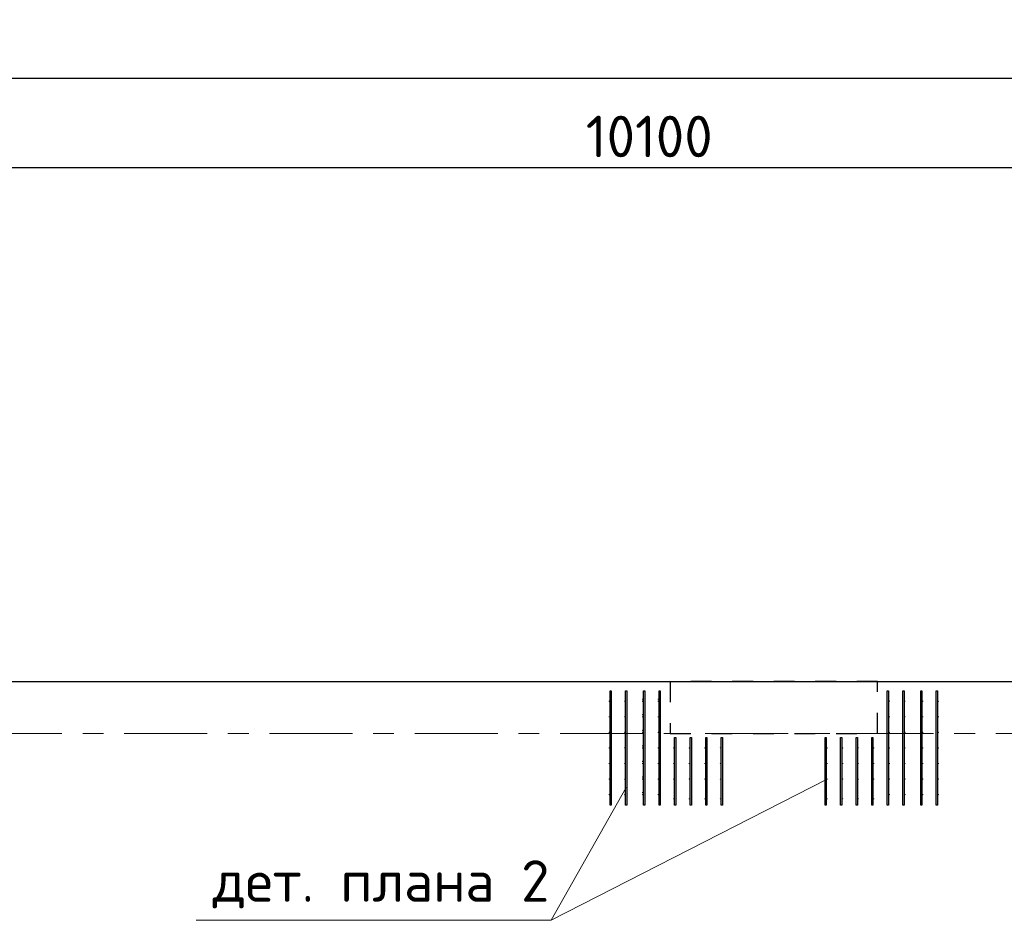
# Model space of a CAD drawing. Header units: metres. Extents: x -38 to 93, y -15 to 21.
# Tile 77 of 194: x 53.57 to 58.31, y 15.5 to 19.84. Entities that reach past the tile are written whole.
import ezdxf

# ---------------------------------------------------------------- set-up
doc = ezdxf.new("R2010")
doc.units = ezdxf.units.M
doc.header["$PDMODE"] = 65
for name, pattern in [('______11', [0.5, 0.4, -0.05, 0, -0.05]), ('______2', [0.0405, 0.03, -0.0105]), ('______5', [1.1, 0.8, -0.1, 0.1, -0.1])]:
    doc.linetypes.add(name, pattern=pattern)
for name, color, linetype, lineweight in [('XR$2$Осевая линия (1)', 7, '______5', 13), ('XR$2$Размерная линия (1)', 7, 'Continuous', 13), ('XR$4$Арматурный каркас 01', 4, 'Continuous', 35), ('XR$4$Перекрытие (1)', 7, 'Continuous', 35), ('XR$4$Текст_ общее_1', 7, 'Continuous', 13)]:
    doc.layers.add(name, color=color, linetype=linetype, lineweight=lineweight)
doc.layers.add('XR$6$Стена_ бетон несущ.', color=7, linetype='Continuous', lineweight=70, true_color=0xb4b496)
doc.styles.add('ISOCPEUR', font='txt')
doc.dimstyles.new('DIMSTYLE_3', dxfattribs={"dimtxt": 0.2, "dimasz": 0.2, "dimexe": 0, "dimexo": 0, "dimgap": 0.1, "dimtad": 2, "dimdec": 0, "dimlfac": 1000, "dimrnd": 5, "dimzin": 12, "dimdsep": 46, "dimtxsty": 'ISOCPEUR', "dimblk1": 'ALL_ML_STRICH', "dimblk2": 'ALL_ML_STRICH', "dimsah": 1, "dimcen": 0, "dimclrd": 7, "dimclre": 256, "dimclrt": 7, "dimadec": 0, "dimazin": 0, "dimtfac": 1, "dimtdec": 0, "dimtix": 1, "dimtmove": 2, "dimatfit": 3, "dimfxl": 0, "dimtzin": 0, "dimlwd": 0, "dimlwe": -3, "dimarcsym": 0})

# ---------------------------------------------------------------- blocks, each defined once
blk = doc.blocks.new('ALL_ML_STRICH')
at = {"color": 0, "linetype": 'ByBlock', "lineweight": -2}
for p, q in [((0, -0.5), (0, 0.5)), ((-0.3, -0.3), (0.3, 0.3)), ((-1, 0), (0.5, 0))]:
    blk.add_line(p, q, dxfattribs=at)
blk = doc.blocks.new('*D11')
at = {"layer": 'DEFPOINTS', "color": 7, "linetype": 'Continuous', "lineweight": 13, "transparency": 33554687}
for p in [(0.5, 19.5574), (0.5, 19.3768), (61.6, 17.1197)]:
    blk.add_point(p, dxfattribs=at)
at = {"layer": 'XR$2$Размерная линия (1)', "color": 9, "linetype": 'Continuous', "lineweight": -2, "true_color": 0xc7c7c7, "transparency": 33554687}
for p, q in [((0.5, 19.3568), (0.5, 19.5574)), ((61.6, 17.1397), (61.6, 19.5574))]:
    blk.add_line(p, q, dxfattribs=at)
at = {"layer": 'XR$2$Размерная линия (1)', "color": 7, "linetype": 'Continuous', "lineweight": -2, "transparency": 33554687}
blk.add_line((0.5, 19.5574), (61.6, 19.5574), dxfattribs=at)
at = {"layer": 'XR$2$Размерная линия (1)', "color": 7, "linetype": 'Continuous', "lineweight": 13, "transparency": 33554687, "xscale": 0.2, "yscale": 0.2, "zscale": 0.2, "rotation": 180}
blk.add_blockref('ALL_ML_STRICH', (0.5, 19.5574), dxfattribs=at)
at = {"layer": 'XR$2$Размерная линия (1)', "color": 7, "linetype": 'Continuous', "lineweight": 13, "transparency": 33554687, "xscale": 0.2, "yscale": 0.2, "zscale": 0.2}
blk.add_blockref('ALL_ML_STRICH', (61.6, 19.5574), dxfattribs=at)
at = {"layer": 'XR$2$Размерная линия (1)', "color": 7, "linetype": 'Continuous', "lineweight": 13, "transparency": 33554687, "insert": (31.1, 19.7074), "char_height": 0.2, "width": 1, "attachment_point": 5, "style": 'ISOCPEUR'}
blk.add_mtext('\\A1;{61100}', dxfattribs=at)
blk = doc.blocks.new('*D38')
at = {"layer": 'DEFPOINTS', "color": 7, "linetype": 'Continuous', "lineweight": 13, "transparency": 33554687}
for p in [(51.5, 19.1261), (61.6, 17.4912), (51.5, 17.3896)]:
    blk.add_point(p, dxfattribs=at)
at = {"layer": 'XR$2$Размерная линия (1)', "color": 9, "linetype": 'Continuous', "lineweight": -2, "true_color": 0xc7c7c7, "transparency": 33554687}
for p, q in [((51.5, 17.4096), (51.5, 19.1261)), ((61.6, 17.5112), (61.6, 19.1261))]:
    blk.add_line(p, q, dxfattribs=at)
at = {"layer": 'XR$2$Размерная линия (1)', "color": 7, "linetype": 'Continuous', "lineweight": -2, "transparency": 33554687}
blk.add_line((51.5, 19.1261), (61.6, 19.1261), dxfattribs=at)
at = {"layer": 'XR$2$Размерная линия (1)', "color": 7, "linetype": 'Continuous', "lineweight": 13, "transparency": 33554687, "xscale": 0.2, "yscale": 0.2, "zscale": 0.2, "rotation": 180}
blk.add_blockref('ALL_ML_STRICH', (51.5, 19.1261), dxfattribs=at)
at = {"layer": 'XR$2$Размерная линия (1)', "color": 7, "linetype": 'Continuous', "lineweight": 13, "transparency": 33554687, "xscale": 0.2, "yscale": 0.2, "zscale": 0.2}
blk.add_blockref('ALL_ML_STRICH', (61.6, 19.1261), dxfattribs=at)
at = {"layer": 'XR$2$Размерная линия (1)', "color": 7, "linetype": 'Continuous', "lineweight": 13, "transparency": 33554687, "insert": (56.6, 19.2761), "char_height": 0.2, "width": 1, "attachment_point": 5, "style": 'ISOCPEUR'}
blk.add_mtext('\\A1;{10100}', dxfattribs=at)

msp = doc.modelspace()

# ---------------------------------------------------------------- hatches: boundary and pattern name
at = {"layer": 'XR$4$Арматурный каркас 01', "linetype": 'Continuous', "lineweight": 50, "transparency": 33554687}
for points in [[(56.41, 16.5552), (56.4098, 16.5564), (56.4091, 16.5574), (56.4081, 16.558), (56.407, 16.5582), (56.4059, 16.558), (56.4049, 16.5574), (56.4042, 16.5564), (56.404, 16.5552), (56.4042, 16.5541), (56.4049, 16.5531), (56.4059, 16.5525), (56.407, 16.5522), (56.4081, 16.5525), (56.4091, 16.5531), (56.4098, 16.5541)], [(56.421, 16.5652), (56.4208, 16.5664), (56.4201, 16.5674), (56.4191, 16.568), (56.418, 16.5682), (56.4169, 16.568), (56.4159, 16.5674), (56.4152, 16.5664), (56.415, 16.5652), (56.4152, 16.5641), (56.4159, 16.5631), (56.4169, 16.5625), (56.418, 16.5622), (56.4191, 16.5625), (56.4201, 16.5631), (56.4208, 16.5641)], [(56.485, 16.5552), (56.4848, 16.5564), (56.4841, 16.5574), (56.4831, 16.558), (56.482, 16.5582), (56.4809, 16.558), (56.4799, 16.5574), (56.4792, 16.5564), (56.479, 16.5552), (56.4792, 16.5541), (56.4799, 16.5531), (56.4809, 16.5525), (56.482, 16.5522), (56.4831, 16.5525), (56.4841, 16.5531), (56.4848, 16.5541)], [(56.496, 16.5652), (56.4958, 16.5664), (56.4951, 16.5674), (56.4941, 16.568), (56.493, 16.5682), (56.4919, 16.568), (56.4909, 16.5674), (56.4902, 16.5664), (56.49, 16.5652), (56.4902, 16.5641), (56.4909, 16.5631), (56.4919, 16.5625), (56.493, 16.5622), (56.4941, 16.5625), (56.4951, 16.5631), (56.4958, 16.5641)], [(56.571, 16.5652), (56.5708, 16.5664), (56.5701, 16.5674), (56.5691, 16.568), (56.568, 16.5682), (56.5669, 16.568), (56.5659, 16.5674), (56.5652, 16.5664), (56.565, 16.5652), (56.5652, 16.5641), (56.5659, 16.5631), (56.5669, 16.5625), (56.568, 16.5622), (56.5691, 16.5625), (56.5701, 16.5631), (56.5708, 16.5641)], [(56.571, 16.5552), (56.5708, 16.5564), (56.5701, 16.5574), (56.5691, 16.558), (56.568, 16.5582), (56.5669, 16.558), (56.5659, 16.5574), (56.5652, 16.5564), (56.565, 16.5552), (56.5652, 16.5541), (56.5659, 16.5531), (56.5669, 16.5525), (56.568, 16.5522), (56.5691, 16.5525), (56.5701, 16.5531), (56.5708, 16.5541)], [(56.646, 16.5652), (56.6458, 16.5664), (56.6451, 16.5674), (56.6441, 16.568), (56.643, 16.5682), (56.6419, 16.568), (56.6409, 16.5674), (56.6402, 16.5664), (56.64, 16.5652), (56.6402, 16.5641), (56.6409, 16.5631), (56.6419, 16.5625), (56.643, 16.5622), (56.6441, 16.5625), (56.6451, 16.5631), (56.6458, 16.5641)], [(56.646, 16.5552), (56.6458, 16.5564), (56.6451, 16.5574), (56.6441, 16.558), (56.643, 16.5582), (56.6419, 16.558), (56.6409, 16.5574), (56.6402, 16.5564), (56.64, 16.5552), (56.6402, 16.5541), (56.6409, 16.5531), (56.6419, 16.5525), (56.643, 16.5522), (56.6441, 16.5525), (56.6451, 16.5531), (56.6458, 16.5541)], [(57.76, 16.5552), (57.7598, 16.5564), (57.7591, 16.5574), (57.7581, 16.558), (57.757, 16.5582), (57.7559, 16.558), (57.7549, 16.5574), (57.7542, 16.5564), (57.754, 16.5552), (57.7542, 16.5541), (57.7549, 16.5531), (57.7559, 16.5525), (57.757, 16.5522), (57.7581, 16.5525), (57.7591, 16.5531), (57.7598, 16.5541)], [(57.835, 16.5552), (57.8348, 16.5564), (57.8341, 16.5574), (57.8331, 16.558), (57.832, 16.5582), (57.8309, 16.558), (57.8299, 16.5574), (57.8292, 16.5564), (57.829, 16.5552), (57.8292, 16.5541), (57.8299, 16.5531), (57.8309, 16.5525), (57.832, 16.5522), (57.8331, 16.5525), (57.8341, 16.5531), (57.8348, 16.5541)], [(57.921, 16.5552), (57.9208, 16.5564), (57.9201, 16.5574), (57.9191, 16.558), (57.918, 16.5582), (57.9169, 16.558), (57.9159, 16.5574), (57.9152, 16.5564), (57.915, 16.5552), (57.9152, 16.5541), (57.9159, 16.5531), (57.9169, 16.5525), (57.918, 16.5522), (57.9191, 16.5525), (57.9201, 16.5531), (57.9208, 16.5541)], [(57.996, 16.5552), (57.9958, 16.5564), (57.9951, 16.5574), (57.9941, 16.558), (57.993, 16.5582), (57.9919, 16.558), (57.9909, 16.5574), (57.9902, 16.5564), (57.99, 16.5552), (57.9902, 16.5541), (57.9909, 16.5531), (57.9919, 16.5525), (57.993, 16.5522), (57.9941, 16.5525), (57.9951, 16.5531), (57.9958, 16.5541)], [(56.41, 16.4802), (56.4098, 16.4814), (56.4091, 16.4824), (56.4081, 16.483), (56.407, 16.4832), (56.4059, 16.483), (56.4049, 16.4824), (56.4042, 16.4814), (56.404, 16.4802), (56.4042, 16.4791), (56.4049, 16.4781), (56.4059, 16.4775), (56.407, 16.4772), (56.4081, 16.4775), (56.4091, 16.4781), (56.4098, 16.4791)], [(56.421, 16.4902), (56.4208, 16.4914), (56.4201, 16.4924), (56.4191, 16.493), (56.418, 16.4932), (56.4169, 16.493), (56.4159, 16.4924), (56.4152, 16.4914), (56.415, 16.4902), (56.4152, 16.4891), (56.4159, 16.4881), (56.4169, 16.4875), (56.418, 16.4872), (56.4191, 16.4875), (56.4201, 16.4881), (56.4208, 16.4891)], [(56.485, 16.4802), (56.4848, 16.4814), (56.4841, 16.4824), (56.4831, 16.483), (56.482, 16.4832), (56.4809, 16.483), (56.4799, 16.4824), (56.4792, 16.4814), (56.479, 16.4802), (56.4792, 16.4791), (56.4799, 16.4781), (56.4809, 16.4775), (56.482, 16.4772), (56.4831, 16.4775), (56.4841, 16.4781), (56.4848, 16.4791)], [(56.496, 16.4902), (56.4958, 16.4914), (56.4951, 16.4924), (56.4941, 16.493), (56.493, 16.4932), (56.4919, 16.493), (56.4909, 16.4924), (56.4902, 16.4914), (56.49, 16.4902), (56.4902, 16.4891), (56.4909, 16.4881), (56.4919, 16.4875), (56.493, 16.4872), (56.4941, 16.4875), (56.4951, 16.4881), (56.4958, 16.4891)], [(56.571, 16.4902), (56.5708, 16.4914), (56.5701, 16.4924), (56.5691, 16.493), (56.568, 16.4932), (56.5669, 16.493), (56.5659, 16.4924), (56.5652, 16.4914), (56.565, 16.4902), (56.5652, 16.4891), (56.5659, 16.4881), (56.5669, 16.4875), (56.568, 16.4872), (56.5691, 16.4875), (56.5701, 16.4881), (56.5708, 16.4891)], [(56.571, 16.4802), (56.5708, 16.4814), (56.5701, 16.4824), (56.5691, 16.483), (56.568, 16.4832), (56.5669, 16.483), (56.5659, 16.4824), (56.5652, 16.4814), (56.565, 16.4802), (56.5652, 16.4791), (56.5659, 16.4781), (56.5669, 16.4775), (56.568, 16.4772), (56.5691, 16.4775), (56.5701, 16.4781), (56.5708, 16.4791)], [(56.646, 16.4802), (56.6458, 16.4814), (56.6451, 16.4824), (56.6441, 16.483), (56.643, 16.4832), (56.6419, 16.483), (56.6409, 16.4824), (56.6402, 16.4814), (56.64, 16.4802), (56.6402, 16.4791), (56.6409, 16.4781), (56.6419, 16.4775), (56.643, 16.4772), (56.6441, 16.4775), (56.6451, 16.4781), (56.6458, 16.4791)], [(57.76, 16.4802), (57.7598, 16.4814), (57.7591, 16.4824), (57.7581, 16.483), (57.757, 16.4832), (57.7559, 16.483), (57.7549, 16.4824), (57.7542, 16.4814), (57.754, 16.4802), (57.7542, 16.4791), (57.7549, 16.4781), (57.7559, 16.4775), (57.757, 16.4772), (57.7581, 16.4775), (57.7591, 16.4781), (57.7598, 16.4791)], [(57.835, 16.4802), (57.8348, 16.4814), (57.8341, 16.4824), (57.8331, 16.483), (57.832, 16.4832), (57.8309, 16.483), (57.8299, 16.4824), (57.8292, 16.4814), (57.829, 16.4802), (57.8292, 16.4791), (57.8299, 16.4781), (57.8309, 16.4775), (57.832, 16.4772), (57.8331, 16.4775), (57.8341, 16.4781), (57.8348, 16.4791)], [(57.921, 16.4802), (57.9208, 16.4814), (57.9201, 16.4824), (57.9191, 16.483), (57.918, 16.4832), (57.9169, 16.483), (57.9159, 16.4824), (57.9152, 16.4814), (57.915, 16.4802), (57.9152, 16.4791), (57.9159, 16.4781), (57.9169, 16.4775), (57.918, 16.4772), (57.9191, 16.4775), (57.9201, 16.4781), (57.9208, 16.4791)], [(57.996, 16.4802), (57.9958, 16.4814), (57.9951, 16.4824), (57.9941, 16.483), (57.993, 16.4832), (57.9919, 16.483), (57.9909, 16.4824), (57.9902, 16.4814), (57.99, 16.4802), (57.9902, 16.4791), (57.9909, 16.4781), (57.9919, 16.4775), (57.993, 16.4772), (57.9941, 16.4775), (57.9951, 16.4781), (57.9958, 16.4791)], [(56.421, 16.4152), (56.4208, 16.4164), (56.4201, 16.4174), (56.4191, 16.418), (56.418, 16.4182), (56.4169, 16.418), (56.4159, 16.4174), (56.4152, 16.4164), (56.415, 16.4152), (56.4152, 16.4141), (56.4159, 16.4131), (56.4169, 16.4125), (56.418, 16.4122), (56.4191, 16.4125), (56.4201, 16.4131), (56.4208, 16.4141)], [(56.496, 16.4152), (56.4958, 16.4164), (56.4951, 16.4174), (56.4941, 16.418), (56.493, 16.4182), (56.4919, 16.418), (56.4909, 16.4174), (56.4902, 16.4164), (56.49, 16.4152), (56.4902, 16.4141), (56.4909, 16.4131), (56.4919, 16.4125), (56.493, 16.4122), (56.4941, 16.4125), (56.4951, 16.4131), (56.4958, 16.4141)], [(56.571, 16.4152), (56.5708, 16.4164), (56.5701, 16.4174), (56.5691, 16.418), (56.568, 16.4182), (56.5669, 16.418), (56.5659, 16.4174), (56.5652, 16.4164), (56.565, 16.4152), (56.5652, 16.4141), (56.5659, 16.4131), (56.5669, 16.4125), (56.568, 16.4122), (56.5691, 16.4125), (56.5701, 16.4131), (56.5708, 16.4141)], [(56.41, 16.4052), (56.4098, 16.4064), (56.4091, 16.4074), (56.4081, 16.408), (56.407, 16.4082), (56.4059, 16.408), (56.4049, 16.4074), (56.4042, 16.4064), (56.404, 16.4052), (56.4042, 16.4041), (56.4049, 16.4031), (56.4059, 16.4025), (56.407, 16.4022), (56.4081, 16.4025), (56.4091, 16.4031), (56.4098, 16.4041)], [(56.485, 16.4052), (56.4848, 16.4064), (56.4841, 16.4074), (56.4831, 16.408), (56.482, 16.4082), (56.4809, 16.408), (56.4799, 16.4074), (56.4792, 16.4064), (56.479, 16.4052), (56.4792, 16.4041), (56.4799, 16.4031), (56.4809, 16.4025), (56.482, 16.4022), (56.4831, 16.4025), (56.4841, 16.4031), (56.4848, 16.4041)], [(56.571, 16.4052), (56.5708, 16.4064), (56.5701, 16.4074), (56.5691, 16.408), (56.568, 16.4082), (56.5669, 16.408), (56.5659, 16.4074), (56.5652, 16.4064), (56.565, 16.4052), (56.5652, 16.4041), (56.5659, 16.4031), (56.5669, 16.4025), (56.568, 16.4022), (56.5691, 16.4025), (56.5701, 16.4031), (56.5708, 16.4041)], [(56.646, 16.4052), (56.6458, 16.4064), (56.6451, 16.4074), (56.6441, 16.408), (56.643, 16.4082), (56.6419, 16.408), (56.6409, 16.4074), (56.6402, 16.4064), (56.64, 16.4052), (56.6402, 16.4041), (56.6409, 16.4031), (56.6419, 16.4025), (56.643, 16.4022), (56.6441, 16.4025), (56.6451, 16.4031), (56.6458, 16.4041)], [(57.76, 16.4052), (57.7598, 16.4064), (57.7591, 16.4074), (57.7581, 16.408), (57.757, 16.4082), (57.7559, 16.408), (57.7549, 16.4074), (57.7542, 16.4064), (57.754, 16.4052), (57.7542, 16.4041), (57.7549, 16.4031), (57.7559, 16.4025), (57.757, 16.4022), (57.7581, 16.4025), (57.7591, 16.4031), (57.7598, 16.4041)], [(57.835, 16.4052), (57.8348, 16.4064), (57.8341, 16.4074), (57.8331, 16.408), (57.832, 16.4082), (57.8309, 16.408), (57.8299, 16.4074), (57.8292, 16.4064), (57.829, 16.4052), (57.8292, 16.4041), (57.8299, 16.4031), (57.8309, 16.4025), (57.832, 16.4022), (57.8331, 16.4025), (57.8341, 16.4031), (57.8348, 16.4041)], [(57.921, 16.4052), (57.9208, 16.4064), (57.9201, 16.4074), (57.9191, 16.408), (57.918, 16.4082), (57.9169, 16.408), (57.9159, 16.4074), (57.9152, 16.4064), (57.915, 16.4052), (57.9152, 16.4041), (57.9159, 16.4031), (57.9169, 16.4025), (57.918, 16.4022), (57.9191, 16.4025), (57.9201, 16.4031), (57.9208, 16.4041)], [(57.996, 16.4052), (57.9958, 16.4064), (57.9951, 16.4074), (57.9941, 16.408), (57.993, 16.4082), (57.9919, 16.408), (57.9909, 16.4074), (57.9902, 16.4064), (57.99, 16.4052), (57.9902, 16.4041), (57.9909, 16.4031), (57.9919, 16.4025), (57.993, 16.4022), (57.9941, 16.4025), (57.9951, 16.4031), (57.9958, 16.4041)], [(56.41, 16.3302), (56.4098, 16.3314), (56.4091, 16.3324), (56.4081, 16.333), (56.407, 16.3332), (56.4059, 16.333), (56.4049, 16.3324), (56.4042, 16.3314), (56.404, 16.3302), (56.4042, 16.3291), (56.4049, 16.3281), (56.4059, 16.3275), (56.407, 16.3272), (56.4081, 16.3275), (56.4091, 16.3281), (56.4098, 16.3291)], [(56.421, 16.3402), (56.4208, 16.3414), (56.4201, 16.3424), (56.4191, 16.343), (56.418, 16.3432), (56.4169, 16.343), (56.4159, 16.3424), (56.4152, 16.3414), (56.415, 16.3402), (56.4152, 16.3391), (56.4159, 16.3381), (56.4169, 16.3375), (56.418, 16.3372), (56.4191, 16.3375), (56.4201, 16.3381), (56.4208, 16.3391)], [(56.485, 16.3302), (56.4848, 16.3314), (56.4841, 16.3324), (56.4831, 16.333), (56.482, 16.3332), (56.4809, 16.333), (56.4799, 16.3324), (56.4792, 16.3314), (56.479, 16.3302), (56.4792, 16.3291), (56.4799, 16.3281), (56.4809, 16.3275), (56.482, 16.3272), (56.4831, 16.3275), (56.4841, 16.3281), (56.4848, 16.3291)], [(56.496, 16.3402), (56.4958, 16.3414), (56.4951, 16.3424), (56.4941, 16.343), (56.493, 16.3432), (56.4919, 16.343), (56.4909, 16.3424), (56.4902, 16.3414), (56.49, 16.3402), (56.4902, 16.3391), (56.4909, 16.3381), (56.4919, 16.3375), (56.493, 16.3372), (56.4941, 16.3375), (56.4951, 16.3381), (56.4958, 16.3391)], [(56.571, 16.3402), (56.5708, 16.3414), (56.5701, 16.3424), (56.5691, 16.343), (56.568, 16.3432), (56.5669, 16.343), (56.5659, 16.3424), (56.5652, 16.3414), (56.565, 16.3402), (56.5652, 16.3391), (56.5659, 16.3381), (56.5669, 16.3375), (56.568, 16.3372), (56.5691, 16.3375), (56.5701, 16.3381), (56.5708, 16.3391)], [(56.571, 16.3302), (56.5708, 16.3314), (56.5701, 16.3324), (56.5691, 16.333), (56.568, 16.3332), (56.5669, 16.333), (56.5659, 16.3324), (56.5652, 16.3314), (56.565, 16.3302), (56.5652, 16.3291), (56.5659, 16.3281), (56.5669, 16.3275), (56.568, 16.3272), (56.5691, 16.3275), (56.5701, 16.3281), (56.5708, 16.3291)], [(56.646, 16.3302), (56.6458, 16.3314), (56.6451, 16.3324), (56.6441, 16.333), (56.643, 16.3332), (56.6419, 16.333), (56.6409, 16.3324), (56.6402, 16.3314), (56.64, 16.3302), (56.6402, 16.3291), (56.6409, 16.3281), (56.6419, 16.3275), (56.643, 16.3272), (56.6441, 16.3275), (56.6451, 16.3281), (56.6458, 16.3291)], [(56.721, 16.3302), (56.7208, 16.3314), (56.7201, 16.3324), (56.7191, 16.333), (56.718, 16.3332), (56.7169, 16.333), (56.7159, 16.3324), (56.7152, 16.3314), (56.715, 16.3302), (56.7152, 16.3291), (56.7159, 16.3281), (56.7169, 16.3275), (56.718, 16.3272), (56.7191, 16.3275), (56.7201, 16.3281), (56.7208, 16.3291)], [(56.796, 16.3302), (56.7958, 16.3314), (56.7951, 16.3324), (56.7941, 16.333), (56.793, 16.3332), (56.7919, 16.333), (56.7909, 16.3324), (56.7902, 16.3314), (56.79, 16.3302), (56.7902, 16.3291), (56.7909, 16.3281), (56.7919, 16.3275), (56.793, 16.3272), (56.7941, 16.3275), (56.7951, 16.3281), (56.7958, 16.3291)], [(56.871, 16.3302), (56.8708, 16.3314), (56.8701, 16.3324), (56.8691, 16.333), (56.868, 16.3332), (56.8669, 16.333), (56.8659, 16.3324), (56.8652, 16.3314), (56.865, 16.3302), (56.8652, 16.3291), (56.8659, 16.3281), (56.8669, 16.3275), (56.868, 16.3272), (56.8691, 16.3275), (56.8701, 16.3281), (56.8708, 16.3291)], [(56.946, 16.3302), (56.9458, 16.3314), (56.9451, 16.3324), (56.9441, 16.333), (56.943, 16.3332), (56.9419, 16.333), (56.9409, 16.3324), (56.9402, 16.3314), (56.94, 16.3302), (56.9402, 16.3291), (56.9409, 16.3281), (56.9419, 16.3275), (56.943, 16.3272), (56.9441, 16.3275), (56.9451, 16.3281), (56.9458, 16.3291)], [(57.46, 16.3302), (57.4598, 16.3314), (57.4591, 16.3324), (57.4581, 16.333), (57.457, 16.3332), (57.4559, 16.333), (57.4549, 16.3324), (57.4542, 16.3314), (57.454, 16.3302), (57.4542, 16.3291), (57.4549, 16.3281), (57.4559, 16.3275), (57.457, 16.3272), (57.4581, 16.3275), (57.4591, 16.3281), (57.4598, 16.3291)], [(57.535, 16.3302), (57.5348, 16.3314), (57.5341, 16.3324), (57.5331, 16.333), (57.532, 16.3332), (57.5309, 16.333), (57.5299, 16.3324), (57.5292, 16.3314), (57.529, 16.3302), (57.5292, 16.3291), (57.5299, 16.3281), (57.5309, 16.3275), (57.532, 16.3272), (57.5331, 16.3275), (57.5341, 16.3281), (57.5348, 16.3291)], [(57.61, 16.3302), (57.6098, 16.3314), (57.6091, 16.3324), (57.6081, 16.333), (57.607, 16.3332), (57.6059, 16.333), (57.6049, 16.3324), (57.6042, 16.3314), (57.604, 16.3302), (57.6042, 16.3291), (57.6049, 16.3281), (57.6059, 16.3275), (57.607, 16.3272), (57.6081, 16.3275), (57.6091, 16.3281), (57.6098, 16.3291)], [(57.685, 16.3302), (57.6848, 16.3314), (57.6841, 16.3324), (57.6831, 16.333), (57.682, 16.3332), (57.6809, 16.333), (57.6799, 16.3324), (57.6792, 16.3314), (57.679, 16.3302), (57.6792, 16.3291), (57.6799, 16.3281), (57.6809, 16.3275), (57.682, 16.3272), (57.6831, 16.3275), (57.6841, 16.3281), (57.6848, 16.3291)], [(57.76, 16.3302), (57.7598, 16.3314), (57.7591, 16.3324), (57.7581, 16.333), (57.757, 16.3332), (57.7559, 16.333), (57.7549, 16.3324), (57.7542, 16.3314), (57.754, 16.3302), (57.7542, 16.3291), (57.7549, 16.3281), (57.7559, 16.3275), (57.757, 16.3272), (57.7581, 16.3275), (57.7591, 16.3281), (57.7598, 16.3291)], [(57.835, 16.3302), (57.8348, 16.3314), (57.8341, 16.3324), (57.8331, 16.333), (57.832, 16.3332), (57.8309, 16.333), (57.8299, 16.3324), (57.8292, 16.3314), (57.829, 16.3302), (57.8292, 16.3291), (57.8299, 16.3281), (57.8309, 16.3275), (57.832, 16.3272), (57.8331, 16.3275), (57.8341, 16.3281), (57.8348, 16.3291)], [(57.921, 16.3302), (57.9208, 16.3314), (57.9201, 16.3324), (57.9191, 16.333), (57.918, 16.3332), (57.9169, 16.333), (57.9159, 16.3324), (57.9152, 16.3314), (57.915, 16.3302), (57.9152, 16.3291), (57.9159, 16.3281), (57.9169, 16.3275), (57.918, 16.3272), (57.9191, 16.3275), (57.9201, 16.3281), (57.9208, 16.3291)], [(57.996, 16.3302), (57.9958, 16.3314), (57.9951, 16.3324), (57.9941, 16.333), (57.993, 16.3332), (57.9919, 16.333), (57.9909, 16.3324), (57.9902, 16.3314), (57.99, 16.3302), (57.9902, 16.3291), (57.9909, 16.3281), (57.9919, 16.3275), (57.993, 16.3272), (57.9941, 16.3275), (57.9951, 16.3281), (57.9958, 16.3291)], [(56.41, 16.2552), (56.4098, 16.2564), (56.4091, 16.2574), (56.4081, 16.258), (56.407, 16.2582), (56.4059, 16.258), (56.4049, 16.2574), (56.4042, 16.2564), (56.404, 16.2552), (56.4042, 16.2541), (56.4049, 16.2531), (56.4059, 16.2525), (56.407, 16.2522), (56.4081, 16.2525), (56.4091, 16.2531), (56.4098, 16.2541)], [(56.421, 16.2652), (56.4208, 16.2664), (56.4201, 16.2674), (56.4191, 16.268), (56.418, 16.2682), (56.4169, 16.268), (56.4159, 16.2674), (56.4152, 16.2664), (56.415, 16.2652), (56.4152, 16.2641), (56.4159, 16.2631), (56.4169, 16.2625), (56.418, 16.2622), (56.4191, 16.2625), (56.4201, 16.2631), (56.4208, 16.2641)], [(56.485, 16.2552), (56.4848, 16.2564), (56.4841, 16.2574), (56.4831, 16.258), (56.482, 16.2582), (56.4809, 16.258), (56.4799, 16.2574), (56.4792, 16.2564), (56.479, 16.2552), (56.4792, 16.2541), (56.4799, 16.2531), (56.4809, 16.2525), (56.482, 16.2522), (56.4831, 16.2525), (56.4841, 16.2531), (56.4848, 16.2541)], [(56.496, 16.2652), (56.4958, 16.2664), (56.4951, 16.2674), (56.4941, 16.268), (56.493, 16.2682), (56.4919, 16.268), (56.4909, 16.2674), (56.4902, 16.2664), (56.49, 16.2652), (56.4902, 16.2641), (56.4909, 16.2631), (56.4919, 16.2625), (56.493, 16.2622), (56.4941, 16.2625), (56.4951, 16.2631), (56.4958, 16.2641)], [(56.571, 16.2652), (56.5708, 16.2664), (56.5701, 16.2674), (56.5691, 16.268), (56.568, 16.2682), (56.5669, 16.268), (56.5659, 16.2674), (56.5652, 16.2664), (56.565, 16.2652), (56.5652, 16.2641), (56.5659, 16.2631), (56.5669, 16.2625), (56.568, 16.2622), (56.5691, 16.2625), (56.5701, 16.2631), (56.5708, 16.2641)], [(56.571, 16.2552), (56.5708, 16.2564), (56.5701, 16.2574), (56.5691, 16.258), (56.568, 16.2582), (56.5669, 16.258), (56.5659, 16.2574), (56.5652, 16.2564), (56.565, 16.2552), (56.5652, 16.2541), (56.5659, 16.2531), (56.5669, 16.2525), (56.568, 16.2522), (56.5691, 16.2525), (56.5701, 16.2531), (56.5708, 16.2541)], [(56.646, 16.2552), (56.6458, 16.2564), (56.6451, 16.2574), (56.6441, 16.258), (56.643, 16.2582), (56.6419, 16.258), (56.6409, 16.2574), (56.6402, 16.2564), (56.64, 16.2552), (56.6402, 16.2541), (56.6409, 16.2531), (56.6419, 16.2525), (56.643, 16.2522), (56.6441, 16.2525), (56.6451, 16.2531), (56.6458, 16.2541)], [(56.721, 16.2552), (56.7208, 16.2564), (56.7201, 16.2574), (56.7191, 16.258), (56.718, 16.2582), (56.7169, 16.258), (56.7159, 16.2574), (56.7152, 16.2564), (56.715, 16.2552), (56.7152, 16.2541), (56.7159, 16.2531), (56.7169, 16.2525), (56.718, 16.2522), (56.7191, 16.2525), (56.7201, 16.2531), (56.7208, 16.2541)], [(56.796, 16.2552), (56.7958, 16.2564), (56.7951, 16.2574), (56.7941, 16.258), (56.793, 16.2582), (56.7919, 16.258), (56.7909, 16.2574), (56.7902, 16.2564), (56.79, 16.2552), (56.7902, 16.2541), (56.7909, 16.2531), (56.7919, 16.2525), (56.793, 16.2522), (56.7941, 16.2525), (56.7951, 16.2531), (56.7958, 16.2541)], [(56.871, 16.2552), (56.8708, 16.2564), (56.8701, 16.2574), (56.8691, 16.258), (56.868, 16.2582), (56.8669, 16.258), (56.8659, 16.2574), (56.8652, 16.2564), (56.865, 16.2552), (56.8652, 16.2541), (56.8659, 16.2531), (56.8669, 16.2525), (56.868, 16.2522), (56.8691, 16.2525), (56.8701, 16.2531), (56.8708, 16.2541)], [(56.946, 16.2552), (56.9458, 16.2564), (56.9451, 16.2574), (56.9441, 16.258), (56.943, 16.2582), (56.9419, 16.258), (56.9409, 16.2574), (56.9402, 16.2564), (56.94, 16.2552), (56.9402, 16.2541), (56.9409, 16.2531), (56.9419, 16.2525), (56.943, 16.2522), (56.9441, 16.2525), (56.9451, 16.2531), (56.9458, 16.2541)], [(57.46, 16.2552), (57.4598, 16.2564), (57.4591, 16.2574), (57.4581, 16.258), (57.457, 16.2582), (57.4559, 16.258), (57.4549, 16.2574), (57.4542, 16.2564), (57.454, 16.2552), (57.4542, 16.2541), (57.4549, 16.2531), (57.4559, 16.2525), (57.457, 16.2522), (57.4581, 16.2525), (57.4591, 16.2531), (57.4598, 16.2541)], [(57.535, 16.2552), (57.5348, 16.2564), (57.5341, 16.2574), (57.5331, 16.258), (57.532, 16.2582), (57.5309, 16.258), (57.5299, 16.2574), (57.5292, 16.2564), (57.529, 16.2552), (57.5292, 16.2541), (57.5299, 16.2531), (57.5309, 16.2525), (57.532, 16.2522), (57.5331, 16.2525), (57.5341, 16.2531), (57.5348, 16.2541)], [(57.61, 16.2552), (57.6098, 16.2564), (57.6091, 16.2574), (57.6081, 16.258), (57.607, 16.2582), (57.6059, 16.258), (57.6049, 16.2574), (57.6042, 16.2564), (57.604, 16.2552), (57.6042, 16.2541), (57.6049, 16.2531), (57.6059, 16.2525), (57.607, 16.2522), (57.6081, 16.2525), (57.6091, 16.2531), (57.6098, 16.2541)], [(57.685, 16.2552), (57.6848, 16.2564), (57.6841, 16.2574), (57.6831, 16.258), (57.682, 16.2582), (57.6809, 16.258), (57.6799, 16.2574), (57.6792, 16.2564), (57.679, 16.2552), (57.6792, 16.2541), (57.6799, 16.2531), (57.6809, 16.2525), (57.682, 16.2522), (57.6831, 16.2525), (57.6841, 16.2531), (57.6848, 16.2541)], [(57.76, 16.2552), (57.7598, 16.2564), (57.7591, 16.2574), (57.7581, 16.258), (57.757, 16.2582), (57.7559, 16.258), (57.7549, 16.2574), (57.7542, 16.2564), (57.754, 16.2552), (57.7542, 16.2541), (57.7549, 16.2531), (57.7559, 16.2525), (57.757, 16.2522), (57.7581, 16.2525), (57.7591, 16.2531), (57.7598, 16.2541)], [(57.835, 16.2552), (57.8348, 16.2564), (57.8341, 16.2574), (57.8331, 16.258), (57.832, 16.2582), (57.8309, 16.258), (57.8299, 16.2574), (57.8292, 16.2564), (57.829, 16.2552), (57.8292, 16.2541), (57.8299, 16.2531), (57.8309, 16.2525), (57.832, 16.2522), (57.8331, 16.2525), (57.8341, 16.2531), (57.8348, 16.2541)], [(57.921, 16.2552), (57.9208, 16.2564), (57.9201, 16.2574), (57.9191, 16.258), (57.918, 16.2582), (57.9169, 16.258), (57.9159, 16.2574), (57.9152, 16.2564), (57.915, 16.2552), (57.9152, 16.2541), (57.9159, 16.2531), (57.9169, 16.2525), (57.918, 16.2522), (57.9191, 16.2525), (57.9201, 16.2531), (57.9208, 16.2541)], [(57.996, 16.2552), (57.9958, 16.2564), (57.9951, 16.2574), (57.9941, 16.258), (57.993, 16.2582), (57.9919, 16.258), (57.9909, 16.2574), (57.9902, 16.2564), (57.99, 16.2552), (57.9902, 16.2541), (57.9909, 16.2531), (57.9919, 16.2525), (57.993, 16.2522), (57.9941, 16.2525), (57.9951, 16.2531), (57.9958, 16.2541)], [(56.41, 16.1802), (56.4098, 16.1814), (56.4091, 16.1824), (56.4081, 16.183), (56.407, 16.1832), (56.4059, 16.183), (56.4049, 16.1824), (56.4042, 16.1814), (56.404, 16.1802), (56.4042, 16.1791), (56.4049, 16.1781), (56.4059, 16.1775), (56.407, 16.1772), (56.4081, 16.1775), (56.4091, 16.1781), (56.4098, 16.1791)], [(56.421, 16.1902), (56.4208, 16.1914), (56.4201, 16.1924), (56.4191, 16.193), (56.418, 16.1932), (56.4169, 16.193), (56.4159, 16.1924), (56.4152, 16.1914), (56.415, 16.1902), (56.4152, 16.1891), (56.4159, 16.1881), (56.4169, 16.1875), (56.418, 16.1872), (56.4191, 16.1875), (56.4201, 16.1881), (56.4208, 16.1891)], [(56.485, 16.1802), (56.4848, 16.1814), (56.4841, 16.1824), (56.4831, 16.183), (56.482, 16.1832), (56.4809, 16.183), (56.4799, 16.1824), (56.4792, 16.1814), (56.479, 16.1802), (56.4792, 16.1791), (56.4799, 16.1781), (56.4809, 16.1775), (56.482, 16.1772), (56.4831, 16.1775), (56.4841, 16.1781), (56.4848, 16.1791)], [(56.496, 16.1902), (56.4958, 16.1914), (56.4951, 16.1924), (56.4941, 16.193), (56.493, 16.1932), (56.4919, 16.193), (56.4909, 16.1924), (56.4902, 16.1914), (56.49, 16.1902), (56.4902, 16.1891), (56.4909, 16.1881), (56.4919, 16.1875), (56.493, 16.1872), (56.4941, 16.1875), (56.4951, 16.1881), (56.4958, 16.1891)], [(56.571, 16.1902), (56.5708, 16.1914), (56.5701, 16.1924), (56.5691, 16.193), (56.568, 16.1932), (56.5669, 16.193), (56.5659, 16.1924), (56.5652, 16.1914), (56.565, 16.1902), (56.5652, 16.1891), (56.5659, 16.1881), (56.5669, 16.1875), (56.568, 16.1872), (56.5691, 16.1875), (56.5701, 16.1881), (56.5708, 16.1891)], [(56.571, 16.1802), (56.5708, 16.1814), (56.5701, 16.1824), (56.5691, 16.183), (56.568, 16.1832), (56.5669, 16.183), (56.5659, 16.1824), (56.5652, 16.1814), (56.565, 16.1802), (56.5652, 16.1791), (56.5659, 16.1781), (56.5669, 16.1775), (56.568, 16.1772), (56.5691, 16.1775), (56.5701, 16.1781), (56.5708, 16.1791)], [(56.646, 16.1802), (56.6458, 16.1814), (56.6451, 16.1824), (56.6441, 16.183), (56.643, 16.1832), (56.6419, 16.183), (56.6409, 16.1824), (56.6402, 16.1814), (56.64, 16.1802), (56.6402, 16.1791), (56.6409, 16.1781), (56.6419, 16.1775), (56.643, 16.1772), (56.6441, 16.1775), (56.6451, 16.1781), (56.6458, 16.1791)], [(56.721, 16.1802), (56.7208, 16.1814), (56.7201, 16.1824), (56.7191, 16.183), (56.718, 16.1832), (56.7169, 16.183), (56.7159, 16.1824), (56.7152, 16.1814), (56.715, 16.1802), (56.7152, 16.1791), (56.7159, 16.1781), (56.7169, 16.1775), (56.718, 16.1772), (56.7191, 16.1775), (56.7201, 16.1781), (56.7208, 16.1791)], [(56.796, 16.1802), (56.7958, 16.1814), (56.7951, 16.1824), (56.7941, 16.183), (56.793, 16.1832), (56.7919, 16.183), (56.7909, 16.1824), (56.7902, 16.1814), (56.79, 16.1802), (56.7902, 16.1791), (56.7909, 16.1781), (56.7919, 16.1775), (56.793, 16.1772), (56.7941, 16.1775), (56.7951, 16.1781), (56.7958, 16.1791)], [(56.871, 16.1802), (56.8708, 16.1814), (56.8701, 16.1824), (56.8691, 16.183), (56.868, 16.1832), (56.8669, 16.183), (56.8659, 16.1824), (56.8652, 16.1814), (56.865, 16.1802), (56.8652, 16.1791), (56.8659, 16.1781), (56.8669, 16.1775), (56.868, 16.1772), (56.8691, 16.1775), (56.8701, 16.1781), (56.8708, 16.1791)], [(56.946, 16.1802), (56.9458, 16.1814), (56.9451, 16.1824), (56.9441, 16.183), (56.943, 16.1832), (56.9419, 16.183), (56.9409, 16.1824), (56.9402, 16.1814), (56.94, 16.1802), (56.9402, 16.1791), (56.9409, 16.1781), (56.9419, 16.1775), (56.943, 16.1772), (56.9441, 16.1775), (56.9451, 16.1781), (56.9458, 16.1791)], [(57.46, 16.1802), (57.4598, 16.1814), (57.4591, 16.1824), (57.4581, 16.183), (57.457, 16.1832), (57.4559, 16.183), (57.4549, 16.1824), (57.4542, 16.1814), (57.454, 16.1802), (57.4542, 16.1791), (57.4549, 16.1781), (57.4559, 16.1775), (57.457, 16.1772), (57.4581, 16.1775), (57.4591, 16.1781), (57.4598, 16.1791)], [(57.535, 16.1802), (57.5348, 16.1814), (57.5341, 16.1824), (57.5331, 16.183), (57.532, 16.1832), (57.5309, 16.183), (57.5299, 16.1824), (57.5292, 16.1814), (57.529, 16.1802), (57.5292, 16.1791), (57.5299, 16.1781), (57.5309, 16.1775), (57.532, 16.1772), (57.5331, 16.1775), (57.5341, 16.1781), (57.5348, 16.1791)], [(57.61, 16.1802), (57.6098, 16.1814), (57.6091, 16.1824), (57.6081, 16.183), (57.607, 16.1832), (57.6059, 16.183), (57.6049, 16.1824), (57.6042, 16.1814), (57.604, 16.1802), (57.6042, 16.1791), (57.6049, 16.1781), (57.6059, 16.1775), (57.607, 16.1772), (57.6081, 16.1775), (57.6091, 16.1781), (57.6098, 16.1791)], [(57.685, 16.1802), (57.6848, 16.1814), (57.6841, 16.1824), (57.6831, 16.183), (57.682, 16.1832), (57.6809, 16.183), (57.6799, 16.1824), (57.6792, 16.1814), (57.679, 16.1802), (57.6792, 16.1791), (57.6799, 16.1781), (57.6809, 16.1775), (57.682, 16.1772), (57.6831, 16.1775), (57.6841, 16.1781), (57.6848, 16.1791)], [(57.76, 16.1802), (57.7598, 16.1814), (57.7591, 16.1824), (57.7581, 16.183), (57.757, 16.1832), (57.7559, 16.183), (57.7549, 16.1824), (57.7542, 16.1814), (57.754, 16.1802), (57.7542, 16.1791), (57.7549, 16.1781), (57.7559, 16.1775), (57.757, 16.1772), (57.7581, 16.1775), (57.7591, 16.1781), (57.7598, 16.1791)], [(57.835, 16.1802), (57.8348, 16.1814), (57.8341, 16.1824), (57.8331, 16.183), (57.832, 16.1832), (57.8309, 16.183), (57.8299, 16.1824), (57.8292, 16.1814), (57.829, 16.1802), (57.8292, 16.1791), (57.8299, 16.1781), (57.8309, 16.1775), (57.832, 16.1772), (57.8331, 16.1775), (57.8341, 16.1781), (57.8348, 16.1791)], [(57.921, 16.1802), (57.9208, 16.1814), (57.9201, 16.1824), (57.9191, 16.183), (57.918, 16.1832), (57.9169, 16.183), (57.9159, 16.1824), (57.9152, 16.1814), (57.915, 16.1802), (57.9152, 16.1791), (57.9159, 16.1781), (57.9169, 16.1775), (57.918, 16.1772), (57.9191, 16.1775), (57.9201, 16.1781), (57.9208, 16.1791)], [(57.996, 16.1802), (57.9958, 16.1814), (57.9951, 16.1824), (57.9941, 16.183), (57.993, 16.1832), (57.9919, 16.183), (57.9909, 16.1824), (57.9902, 16.1814), (57.99, 16.1802), (57.9902, 16.1791), (57.9909, 16.1781), (57.9919, 16.1775), (57.993, 16.1772), (57.9941, 16.1775), (57.9951, 16.1781), (57.9958, 16.1791)], [(56.41, 16.1052), (56.4098, 16.1064), (56.4091, 16.1074), (56.4081, 16.108), (56.407, 16.1082), (56.4059, 16.108), (56.4049, 16.1074), (56.4042, 16.1064), (56.404, 16.1052), (56.4042, 16.1041), (56.4049, 16.1031), (56.4059, 16.1025), (56.407, 16.1022), (56.4081, 16.1025), (56.4091, 16.1031), (56.4098, 16.1041)], [(56.421, 16.1152), (56.4208, 16.1164), (56.4201, 16.1174), (56.4191, 16.118), (56.418, 16.1182), (56.4169, 16.118), (56.4159, 16.1174), (56.4152, 16.1164), (56.415, 16.1152), (56.4152, 16.1141), (56.4159, 16.1131), (56.4169, 16.1125), (56.418, 16.1122), (56.4191, 16.1125), (56.4201, 16.1131), (56.4208, 16.1141)], [(56.485, 16.1052), (56.4848, 16.1064), (56.4841, 16.1074), (56.4831, 16.108), (56.482, 16.1082), (56.4809, 16.108), (56.4799, 16.1074), (56.4792, 16.1064), (56.479, 16.1052), (56.4792, 16.1041), (56.4799, 16.1031), (56.4809, 16.1025), (56.482, 16.1022), (56.4831, 16.1025), (56.4841, 16.1031), (56.4848, 16.1041)], [(56.496, 16.1152), (56.4958, 16.1164), (56.4951, 16.1174), (56.4941, 16.118), (56.493, 16.1182), (56.4919, 16.118), (56.4909, 16.1174), (56.4902, 16.1164), (56.49, 16.1152), (56.4902, 16.1141), (56.4909, 16.1131), (56.4919, 16.1125), (56.493, 16.1122), (56.4941, 16.1125), (56.4951, 16.1131), (56.4958, 16.1141)], [(56.571, 16.1152), (56.5708, 16.1164), (56.5701, 16.1174), (56.5691, 16.118), (56.568, 16.1182), (56.5669, 16.118), (56.5659, 16.1174), (56.5652, 16.1164), (56.565, 16.1152), (56.5652, 16.1141), (56.5659, 16.1131), (56.5669, 16.1125), (56.568, 16.1122), (56.5691, 16.1125), (56.5701, 16.1131), (56.5708, 16.1141)], [(56.571, 16.1052), (56.5708, 16.1064), (56.5701, 16.1074), (56.5691, 16.108), (56.568, 16.1082), (56.5669, 16.108), (56.5659, 16.1074), (56.5652, 16.1064), (56.565, 16.1052), (56.5652, 16.1041), (56.5659, 16.1031), (56.5669, 16.1025), (56.568, 16.1022), (56.5691, 16.1025), (56.5701, 16.1031), (56.5708, 16.1041)], [(56.646, 16.1052), (56.6458, 16.1064), (56.6451, 16.1074), (56.6441, 16.108), (56.643, 16.1082), (56.6419, 16.108), (56.6409, 16.1074), (56.6402, 16.1064), (56.64, 16.1052), (56.6402, 16.1041), (56.6409, 16.1031), (56.6419, 16.1025), (56.643, 16.1022), (56.6441, 16.1025), (56.6451, 16.1031), (56.6458, 16.1041)], [(56.721, 16.0852), (56.7208, 16.0864), (56.7201, 16.0874), (56.7191, 16.088), (56.718, 16.0882), (56.7169, 16.088), (56.7159, 16.0874), (56.7152, 16.0864), (56.715, 16.0852), (56.7152, 16.0841), (56.7159, 16.0831), (56.7169, 16.0825), (56.718, 16.0822), (56.7191, 16.0825), (56.7201, 16.0831), (56.7208, 16.0841)], [(56.796, 16.0852), (56.7958, 16.0864), (56.7951, 16.0874), (56.7941, 16.088), (56.793, 16.0882), (56.7919, 16.088), (56.7909, 16.0874), (56.7902, 16.0864), (56.79, 16.0852), (56.7902, 16.0841), (56.7909, 16.0831), (56.7919, 16.0825), (56.793, 16.0822), (56.7941, 16.0825), (56.7951, 16.0831), (56.7958, 16.0841)], [(56.871, 16.0852), (56.8708, 16.0864), (56.8701, 16.0874), (56.8691, 16.088), (56.868, 16.0882), (56.8669, 16.088), (56.8659, 16.0874), (56.8652, 16.0864), (56.865, 16.0852), (56.8652, 16.0841), (56.8659, 16.0831), (56.8669, 16.0825), (56.868, 16.0822), (56.8691, 16.0825), (56.8701, 16.0831), (56.8708, 16.0841)], [(56.946, 16.0852), (56.9458, 16.0864), (56.9451, 16.0874), (56.9441, 16.088), (56.943, 16.0882), (56.9419, 16.088), (56.9409, 16.0874), (56.9402, 16.0864), (56.94, 16.0852), (56.9402, 16.0841), (56.9409, 16.0831), (56.9419, 16.0825), (56.943, 16.0822), (56.9441, 16.0825), (56.9451, 16.0831), (56.9458, 16.0841)], [(57.46, 16.0852), (57.4598, 16.0864), (57.4591, 16.0874), (57.4581, 16.088), (57.457, 16.0882), (57.4559, 16.088), (57.4549, 16.0874), (57.4542, 16.0864), (57.454, 16.0852), (57.4542, 16.0841), (57.4549, 16.0831), (57.4559, 16.0825), (57.457, 16.0822), (57.4581, 16.0825), (57.4591, 16.0831), (57.4598, 16.0841)], [(57.535, 16.0852), (57.5348, 16.0864), (57.5341, 16.0874), (57.5331, 16.088), (57.532, 16.0882), (57.5309, 16.088), (57.5299, 16.0874), (57.5292, 16.0864), (57.529, 16.0852), (57.5292, 16.0841), (57.5299, 16.0831), (57.5309, 16.0825), (57.532, 16.0822), (57.5331, 16.0825), (57.5341, 16.0831), (57.5348, 16.0841)], [(57.61, 16.0852), (57.6098, 16.0864), (57.6091, 16.0874), (57.6081, 16.088), (57.607, 16.0882), (57.6059, 16.088), (57.6049, 16.0874), (57.6042, 16.0864), (57.604, 16.0852), (57.6042, 16.0841), (57.6049, 16.0831), (57.6059, 16.0825), (57.607, 16.0822), (57.6081, 16.0825), (57.6091, 16.0831), (57.6098, 16.0841)], [(57.685, 16.0852), (57.6848, 16.0864), (57.6841, 16.0874), (57.6831, 16.088), (57.682, 16.0882), (57.6809, 16.088), (57.6799, 16.0874), (57.6792, 16.0864), (57.679, 16.0852), (57.6792, 16.0841), (57.6799, 16.0831), (57.6809, 16.0825), (57.682, 16.0822), (57.6831, 16.0825), (57.6841, 16.0831), (57.6848, 16.0841)], [(57.76, 16.1052), (57.7598, 16.1064), (57.7591, 16.1074), (57.7581, 16.108), (57.757, 16.1082), (57.7559, 16.108), (57.7549, 16.1074), (57.7542, 16.1064), (57.754, 16.1052), (57.7542, 16.1041), (57.7549, 16.1031), (57.7559, 16.1025), (57.757, 16.1022), (57.7581, 16.1025), (57.7591, 16.1031), (57.7598, 16.1041)], [(57.835, 16.1052), (57.8348, 16.1064), (57.8341, 16.1074), (57.8331, 16.108), (57.832, 16.1082), (57.8309, 16.108), (57.8299, 16.1074), (57.8292, 16.1064), (57.829, 16.1052), (57.8292, 16.1041), (57.8299, 16.1031), (57.8309, 16.1025), (57.832, 16.1022), (57.8331, 16.1025), (57.8341, 16.1031), (57.8348, 16.1041)], [(57.921, 16.1052), (57.9208, 16.1064), (57.9201, 16.1074), (57.9191, 16.108), (57.918, 16.1082), (57.9169, 16.108), (57.9159, 16.1074), (57.9152, 16.1064), (57.915, 16.1052), (57.9152, 16.1041), (57.9159, 16.1031), (57.9169, 16.1025), (57.918, 16.1022), (57.9191, 16.1025), (57.9201, 16.1031), (57.9208, 16.1041)], [(57.996, 16.1052), (57.9958, 16.1064), (57.9951, 16.1074), (57.9941, 16.108), (57.993, 16.1082), (57.9919, 16.108), (57.9909, 16.1074), (57.9902, 16.1064), (57.99, 16.1052), (57.9902, 16.1041), (57.9909, 16.1031), (57.9919, 16.1025), (57.993, 16.1022), (57.9941, 16.1025), (57.9951, 16.1031), (57.9958, 16.1041)]]:
    msp.add_hatch(color=2, dxfattribs=at).paths.add_polyline_path(points)

# ---------------------------------------------------------------- linework, layer by layer
at = {"layer": 'XR$2$Осевая линия (1)', "color": 253, "linetype": '______11', "lineweight": 13, "true_color": 0xa0a0a0, "transparency": 33554687}
msp.add_line((-2.63, 16.4), (62.6, 16.4), dxfattribs=at)
at = {"layer": 'XR$4$Арматурный каркас 01', "color": 2, "linetype": 'Continuous', "lineweight": 25, "transparency": 33554687}
for points in [[(56.417, 16.6052), (56.417, 16.0552), (56.411, 16.0552), (56.411, 16.6052), (56.417, 16.6052)], [(56.417, 16.6052), (56.417, 16.0552), (56.411, 16.0552), (56.411, 16.6052), (56.417, 16.6052)], [(56.492, 16.6052), (56.492, 16.0552), (56.486, 16.0552), (56.486, 16.6052), (56.492, 16.6052)], [(56.492, 16.6052), (56.492, 16.0552), (56.486, 16.0552), (56.486, 16.6052), (56.492, 16.6052)], [(56.578, 16.6052), (56.578, 16.0552), (56.572, 16.0552), (56.572, 16.6052), (56.578, 16.6052)], [(56.578, 16.6052), (56.578, 16.0552), (56.572, 16.0552), (56.572, 16.6052), (56.578, 16.6052)], [(56.653, 16.6052), (56.653, 16.0552), (56.647, 16.0552), (56.647, 16.6052), (56.653, 16.6052)], [(56.653, 16.6052), (56.653, 16.0552), (56.647, 16.0552), (56.647, 16.6052), (56.653, 16.6052)], [(57.753, 16.6052), (57.753, 16.0552), (57.747, 16.0552), (57.747, 16.6052), (57.753, 16.6052)], [(57.753, 16.6052), (57.753, 16.0552), (57.747, 16.0552), (57.747, 16.6052), (57.753, 16.6052)], [(57.828, 16.6052), (57.828, 16.0552), (57.822, 16.0552), (57.822, 16.6052), (57.828, 16.6052)], [(57.828, 16.6052), (57.828, 16.0552), (57.822, 16.0552), (57.822, 16.6052), (57.828, 16.6052)], [(57.914, 16.6052), (57.914, 16.0552), (57.908, 16.0552), (57.908, 16.6052), (57.914, 16.6052)], [(57.914, 16.6052), (57.914, 16.0552), (57.908, 16.0552), (57.908, 16.6052), (57.914, 16.6052)], [(57.989, 16.6052), (57.989, 16.0552), (57.983, 16.0552), (57.983, 16.6052), (57.989, 16.6052)], [(57.989, 16.6052), (57.989, 16.0552), (57.983, 16.0552), (57.983, 16.6052), (57.989, 16.6052)], [(56.728, 16.3802), (56.728, 16.0552), (56.722, 16.0552), (56.722, 16.3802), (56.728, 16.3802)], [(56.728, 16.3802), (56.728, 16.0552), (56.722, 16.0552), (56.722, 16.3802), (56.728, 16.3802)], [(56.803, 16.3802), (56.803, 16.0552), (56.797, 16.0552), (56.797, 16.3802), (56.803, 16.3802)], [(56.803, 16.3802), (56.803, 16.0552), (56.797, 16.0552), (56.797, 16.3802), (56.803, 16.3802)], [(56.878, 16.3802), (56.878, 16.0552), (56.872, 16.0552), (56.872, 16.3802), (56.878, 16.3802)], [(56.878, 16.3802), (56.878, 16.0552), (56.872, 16.0552), (56.872, 16.3802), (56.878, 16.3802)], [(56.953, 16.3802), (56.953, 16.0552), (56.947, 16.0552), (56.947, 16.3802), (56.953, 16.3802)], [(56.953, 16.3802), (56.953, 16.0552), (56.947, 16.0552), (56.947, 16.3802), (56.953, 16.3802)], [(57.453, 16.3802), (57.453, 16.0552), (57.447, 16.0552), (57.447, 16.3802), (57.453, 16.3802)], [(57.453, 16.3802), (57.453, 16.0552), (57.447, 16.0552), (57.447, 16.3802), (57.453, 16.3802)], [(57.528, 16.3802), (57.528, 16.0552), (57.522, 16.0552), (57.522, 16.3802), (57.528, 16.3802)], [(57.528, 16.3802), (57.528, 16.0552), (57.522, 16.0552), (57.522, 16.3802), (57.528, 16.3802)], [(57.603, 16.3802), (57.603, 16.0552), (57.597, 16.0552), (57.597, 16.3802), (57.603, 16.3802)], [(57.603, 16.3802), (57.603, 16.0552), (57.597, 16.0552), (57.597, 16.3802), (57.603, 16.3802)], [(57.678, 16.3802), (57.678, 16.0552), (57.672, 16.0552), (57.672, 16.3802), (57.678, 16.3802)], [(57.678, 16.3802), (57.678, 16.0552), (57.672, 16.0552), (57.672, 16.3802), (57.678, 16.3802)]]:
    msp.add_lwpolyline(points, dxfattribs=at)
at = {"layer": 'XR$4$Перекрытие (1)', "color": 7, "linetype": 'Continuous', "lineweight": 25, "transparency": 33554687}
msp.add_line((51.6, 16.6502), (61.85, 16.6502), dxfattribs=at)
at = {"layer": 'XR$4$Текст_ общее_1', "color": 7, "linetype": 'Continuous', "lineweight": 13, "transparency": 33554687}
msp.add_line((57.457, 16.1802), (56.1274, 15.4998), dxfattribs=at)
msp.add_lwpolyline([(56.489, 16.1403), (56.1274, 15.4998), (54.4174, 15.4998)], dxfattribs=at)
at = {"layer": 'XR$6$Стена_ бетон несущ.', "color": 253, "linetype": '______2', "lineweight": -3, "true_color": 0xa0a0a0, "transparency": 33554687}
msp.add_lwpolyline([(57.7, 16.65), (56.7, 16.65), (56.7, 16.4), (57.7, 16.4), (57.7, 16.65)], close=True, dxfattribs=at)

# ---------------------------------------------------------------- texts
at = {"layer": 'XR$4$Текст_ общее_1', "color": 7, "linetype": 'Continuous', "lineweight": 13, "transparency": 33554687, "insert": (55.3074, 15.6731), "char_height": 0.2, "width": 1.737619, "attachment_point": 5, "style": 'ISOCPEUR'}
msp.add_mtext('\\A1;{\\fISOCPEUR|i0|b0;\\H0.200000;\\W1.000000;\\C7;дет. плана 2}\\P', dxfattribs=at)

# ---------------------------------------------------------------- dimensions: what is measured, and where the dimension line sits
at = {"layer": 'XR$2$Размерная линия (1)', "color": 7, "linetype": 'Continuous', "lineweight": 13, "transparency": 33554687}
for base, p1, p2, picture, middle in [((61.6, 19.5574), (0.5, 19.3568), (61.6, 17.1397), '*D11', (31.1, 19.7074)), ((61.6, 19.1261), (51.5, 17.4096), (61.6, 17.5112), '*D38', (56.6, 19.2761))]:
    dim = msp.add_linear_dim(base=base, p1=p1, p2=p2, dimstyle='DIMSTYLE_3', override={"dimpost": '<>', "dimclrd": 7, "dimclre": 9, "dimclrt": 7, "dimlwd": 0, "dimlwe": 65533}, dxfattribs=at)
    dim.commit()
    dim.dimension.update_dxf_attribs({"geometry": picture, "text_midpoint": middle, "dimtype": 160})

doc.saveas('drawing.dxf')
